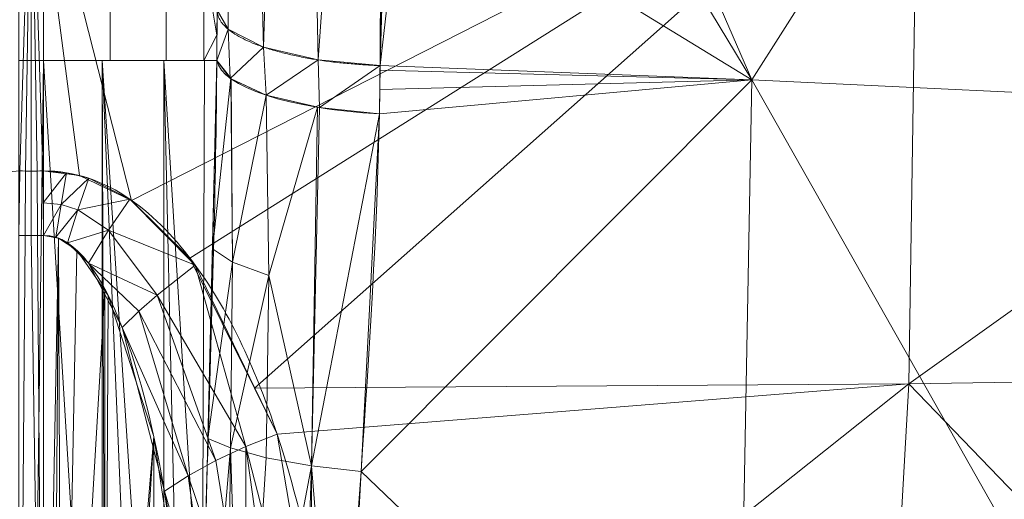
# Model space of a CAD drawing. Header units: millimetres. Extents: x -72 to 72, y -145 to 145.
# Tile 43 of 256: x 0 to 16, y -113 to -105. Entities that reach past the tile are written whole.
import ezdxf

# ---------------------------------------------------------------- set-up
doc = ezdxf.new("R2010")
doc.units = ezdxf.units.MM
doc.layers.add('1', color=7, linetype='CONTINUOUS')

msp = doc.modelspace()

# ---------------------------------------------------------------- linework, layer by layer
at = {"layer": '1', "color": 163, "linetype": 'Continuous', "lineweight": 13}
for p, q in [((0.2, -105.624, -42.334), (-0.2, -105.624, -42.334)), ((0.2, -121.175, -42.334), (0.2, -105.624, -42.334)), ((0.2, -108.451, 42.629), (0.2, -121.181, 42.629))]:
    msp.add_line(p, q, dxfattribs=at)
at = {"layer": '1', "color": 163, "linetype": 'Continuous', "lineweight": 13, "extrusion": (-1, 0, 0)}
msp.add_arc((105.624, -48.334, -0.2), 6, 90, 102.5, dxfattribs=at)
at = {"layer": '1', "color": 163, "linetype": 'Continuous', "lineweight": 13, "extrusion": (0, -1, 0)}
msp.add_arc((0.2, -39.534, 105.624), 2.8, 270, 357.1462, dxfattribs=at)
at = {"layer": '1', "color": 163, "linetype": 'Continuous', "lineweight": 13, "extrusion": (0.014498, 0.956665, 0.290831)}
msp.add_arc((-7.593, -7.412, -112.542), 3, 2.9829, 83.1485, dxfattribs=at)
at = {"layer": '1', "color": 163, "linetype": 'Continuous', "lineweight": 13, "extrusion": (-0.999922, -0.012515, 7.11499e-15)}
msp.add_arc((108.445, 45.629, 1.157), 3, 249.6653, 270, dxfattribs=at)
at = {"layer": '1', "color": 163, "linetype": 'Continuous', "lineweight": 13}
for points, knots in [([(0, -41.166, 64.774), (0, -41.337, 64.758), (0, -41.507, 64.742), (0, -42.176, 64.677), (0, -42.673, 64.623), (0, -43.662, 64.507), (0, -44.155, 64.444), (0, -45.136, 64.311), (0, -45.624, 64.24), (0, -46.597, 64.091), (0, -47.082, 64.013), (0, -48.529, 63.766), (0, -49.487, 63.587), (0, -51.388, 63.205), (0, -52.331, 63.001), (0, -54.205, 62.571), (0, -55.135, 62.345), (0, -57.906, 61.638), (0, -59.729, 61.127), (0, -63.334, 60.048), (0, -65.115, 59.478), (0, -68.643, 58.293), (0, -70.388, 57.678), (0, -75.581, 55.781), (0, -78.984, 54.447), (0, -85.703, 51.722), (0, -89.02, 50.329), (0, -93.95, 48.255), (0, -95.585, 47.566), (0, -98.841, 46.209), (0, -100.462, 45.54), (0, -103.688, 44.239), (0, -105.29, 43.609), (0, -107.059, 42.947), (0, -107.235, 42.881), (0, -107.41, 42.816)], [0, 0, 0, 0, 0.006724, 0.006724, 0.026416, 0.026416, 0.046108, 0.046108, 0.065799, 0.065799, 0.085491, 0.085491, 0.124874, 0.124874, 0.164258, 0.164258, 0.203641, 0.203641, 0.282408, 0.282408, 0.361175, 0.361175, 0.439942, 0.439942, 0.597475, 0.597475, 0.755009, 0.755009, 0.833776, 0.833776, 0.912543, 0.912543, 0.991309, 0.991309, 1, 1, 1, 1]), ([(9.543, -73.709, -20.35), (9.518, -75, -21.12), (9.436, -76.293, -21.894), (9.193, -78.879, -23.438), (9.031, -80.173, -24.209), (8.655, -82.768, -25.737), (8.441, -84.068, -26.495), (7.988, -86.684, -27.989), (7.751, -87.997, -28.725), (7.274, -90.64, -30.161), (7.038, -91.974, -30.864), (6.595, -94.655, -32.216), (6.388, -96.005, -32.868), (6.036, -98.73, -34.105), (5.889, -100.103, -34.691), (5.737, -102.188, -35.508), (5.698, -102.886, -35.77), (5.658, -103.94, -36.145), (5.648, -104.292, -36.267), (5.639, -104.822, -36.445), (5.636, -104.999, -36.503), (5.633, -105.354, -36.619), (5.633, -105.532, -36.676), (5.632, -105.709, -36.732)], [0, 0, 0, 0, 0.125, 0.125, 0.25, 0.25, 0.375, 0.375, 0.5, 0.5, 0.625, 0.625, 0.75, 0.75, 0.875, 0.875, 0.9375, 0.9375, 0.96875, 0.96875, 0.984375, 0.984375, 1, 1, 1, 1]), ([(5.067, -118.086, 39.37), (4.994, -116.884, 39.569), (4.875, -115.786, 39.846), (4.525, -113.661, 40.455), (4.294, -112.638, 40.793), (3.647, -110.672, 41.492), (3.234, -109.731, 41.856), (2.062, -108.126, 42.503), (1.234, -107.395, 42.817), (0.187, -107.409, 42.816)], [0, 0, 0, 0, 0.25, 0.25, 0.5, 0.5, 0.75, 0.75, 1, 1, 1, 1]), ([(0.2, -108.451, 42.629), (0.739, -108.437, 42.629), (1.166, -109.153, 42.479), (1.771, -110.716, 42.171), (1.985, -111.631, 41.999), (2.322, -113.52, 41.671), (2.443, -114.499, 41.514), (2.627, -116.489, 41.236), (2.691, -117.504, 41.112), (2.731, -118.55, 41.027)], [0, 0, 0, 0, 0.25, 0.25, 0.5, 0.5, 0.75, 0.75, 1, 1, 1, 1])]:
    msp.add_open_spline(points, degree=3, knots=knots, dxfattribs=at)
for points in [[(2.997, -105.624, -39.673), (2.999, -105.349, -39.634), (3, -105.078, -39.6), (3, -104.813, -39.571)], [(2.704, -117.964, -40.787), (2.715, -116.931, -40.765), (2.758, -114.866, -40.679), (2.855, -111.776, -40.438), (2.95, -108.695, -40.101), (2.989, -106.647, -39.823), (2.997, -105.624, -39.673)], [(5.632, -105.709, -36.732), (5.631, -105.967, -36.814), (5.627, -106.226, -36.894), (5.622, -106.485, -36.973)], [(5.622, -106.485, -36.973), (5.547, -110.325, -38.142), (5.109, -114.173, -38.984), (5.012, -118.086, -39.156)], [(-0.187, -107.409, 42.816), (-0.125, -107.41, 42.816), (-0.062, -107.41, 42.816), (0, -107.41, 42.816)], [(0.187, -107.409, 42.816), (0.125, -107.41, 42.816), (0.062, -107.41, 42.816), (0, -107.41, 42.816)], [(0, -107.41, 42.816), (0, -107.741, 42.693), (0, -108.1, 42.629), (0, -108.453, 42.629)], [(0, -108.453, 42.629), (-0.067, -108.453, 42.629), (-0.133, -108.452, 42.629), (-0.2, -108.451, 42.629)], [(0, -108.453, 42.629), (0.067, -108.453, 42.629), (0.133, -108.452, 42.629), (0.2, -108.451, 42.629)]]:
    msp.add_open_spline(points, degree=3, dxfattribs=at)
msp.add_rational_spline([(3, -104.813, -39.571), (3, -105.612, -37.042), (5.632, -105.709, -36.732)], [1, 0.749205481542, 1], degree=2, dxfattribs=at)
for points in [[(3.311, -87.775, -32.425), (3.182, -105.123, -38.591), (3, -104.813, -39.571)], [(3.752, -105.411, -37.677), (3.182, -105.123, -38.591), (3.311, -87.775, -32.425)], [(3.311, -87.775, -32.425), (4.289, -88.533, -30.961), (3.752, -105.411, -37.677)], [(4.634, -105.617, -37.024), (3.752, -105.411, -37.677), (4.289, -88.533, -30.961)], [(4.289, -88.533, -30.961), (5.8, -89.074, -29.915), (4.634, -105.617, -37.024)], [(5.632, -105.709, -36.732), (4.634, -105.617, -37.024), (5.8, -89.074, -29.915)], [(5.8, -89.074, -29.915), (7.512, -89.319, -29.443), (5.632, -105.709, -36.732)], [(6.255, -97.041, -33.337), (6.67, -94.489, -32.05), (11.637, -105.939, -35.599)], [(11.637, -105.939, -35.599), (6.67, -94.489, -32.05), (18.644, -94.936, -29.151)], [(18.644, -94.936, -29.151), (18.661, -106.272, -33.122), (11.637, -105.939, -35.599)], [(5.732, -102.328, -35.558), (6.255, -97.041, -33.337), (11.637, -105.939, -35.599)], [(27.731, -101.169, 35.372), (14.318, -101.42, 42.742), (14.173, -110.843, 39.094)], [(14.173, -110.843, 39.094), (27.25, -110.641, 31.453), (27.731, -101.169, 35.372)], [(0, -101.518, 45.157), (-14.318, -101.42, 42.742), (-1.539, -107.821, 42.636)], [(1.62, -107.883, 42.611), (14.318, -101.42, 42.742), (0, -101.518, 45.158)], [(14.318, -101.42, 42.742), (1.62, -107.883, 42.611), (2.563, -108.815, 42.225)], [(14.318, -101.42, 42.742), (2.563, -108.815, 42.225), (3.603, -110.914, 41.425)], [(3.603, -110.914, 41.425), (14.173, -110.843, 39.094), (14.318, -101.42, 42.742)], [(-1.539, -107.821, 42.636), (-0.623, -107.445, 42.798), (0, -101.518, 45.157)], [(0, -101.518, 45.157), (-0.623, -107.445, 42.798), (-0.187, -107.409, 42.816)], [(0, -101.518, 45.157), (-0.187, -107.409, 42.816), (-0.093, -107.41, 42.816)], [(-0.093, -107.41, 42.816), (0, -107.41, 42.816), (0, -101.518, 45.157)], [(0, -101.518, 45.158), (0.777, -107.481, 42.783), (1.62, -107.883, 42.611)], [(0, -101.518, 45.158), (0, -107.41, 42.816), (0.093, -107.41, 42.816)], [(0.093, -107.41, 42.816), (0.187, -107.409, 42.816), (0, -101.518, 45.158)], [(0.187, -107.409, 42.816), (0.777, -107.481, 42.783), (0, -101.518, 45.158)], [(11.637, -105.939, -35.599), (5.632, -105.709, -36.732), (5.732, -102.328, -35.558)], [(2.18, -105.624, -41.514), (2.18, -104.148, -41.676), (2.787, -103.952, -40.789), (2.787, -105.624, -40.606)], [(2.787, -103.952, -40.789), (3, -104.813, -39.571), (2.999, -105.215, -39.618)], [(2.999, -105.215, -39.618), (2.787, -105.624, -40.606), (2.787, -103.952, -40.789)], [(0.2, -105.624, -42.334), (0.2, -104.326, -42.476), (1.272, -104.28, -42.268), (1.272, -105.624, -42.121)], [(1.272, -105.624, -42.121), (1.272, -104.28, -42.268), (2.18, -104.148, -41.676), (2.18, -105.624, -41.514)], [(-0.2, -104.326, -42.476), (0.2, -104.326, -42.476), (0.2, -105.624, -42.334), (-0.2, -105.624, -42.334)], [(2.997, -105.624, -39.673), (3, -104.813, -39.571), (3.182, -105.123, -38.591)], [(2.999, -105.215, -39.618), (2.997, -105.624, -39.673), (2.787, -105.624, -40.606)], [(3.182, -105.123, -38.591), (3.214, -105.915, -38.729), (2.997, -105.624, -39.673)], [(3.214, -105.915, -38.729), (3.182, -105.123, -38.591), (3.752, -105.411, -37.677)], [(3.752, -105.411, -37.677), (3.792, -106.187, -37.863), (3.214, -105.915, -38.729)], [(3.792, -106.187, -37.863), (3.752, -105.411, -37.677), (4.634, -105.617, -37.024)], [(0, -121.175, -42.334), (-0.2, -121.175, -42.334), (-0.2, -105.624, -42.334), (0.2, -105.624, -42.334)], [(0.2, -105.624, -42.334), (0.2, -121.175, -42.334), (0, -121.175, -42.334)], [(0.2, -105.624, -42.334), (1.145, -105.624, -42.17), (1.143, -121.143, -42.159)], [(1.143, -121.143, -42.159), (0.2, -121.175, -42.334), (0.2, -105.624, -42.334)], [(1.206, -121.141, -42.147), (1.143, -121.143, -42.159), (1.145, -105.624, -42.17)], [(1.145, -105.624, -42.17), (2.139, -105.624, -41.554), (2.138, -120.695, -41.553)], [(2.138, -120.695, -41.553), (1.793, -120.981, -41.837), (1.145, -105.624, -42.17)], [(1.793, -120.981, -41.837), (1.206, -121.141, -42.147), (1.145, -105.624, -42.17)], [(2.454, -119.33, -41.195), (2.138, -120.695, -41.553), (2.139, -105.624, -41.554)], [(2.454, -119.33, -41.195), (2.139, -105.624, -41.554), (2.76, -115.609, -40.575)], [(2.139, -105.624, -41.554), (2.795, -105.624, -40.585), (2.76, -115.609, -40.575)], [(2.76, -115.609, -40.575), (2.795, -105.624, -40.585), (2.997, -105.624, -39.673)], [(2.924, -108.664, -39.948), (2.997, -105.624, -39.673), (3.22, -105.914, -38.731)], [(4.634, -105.617, -37.024), (4.654, -106.387, -37.249), (3.792, -106.187, -37.863)], [(4.654, -106.387, -37.249), (4.634, -105.617, -37.024), (5.632, -105.709, -36.732)], [(5.632, -105.709, -36.732), (5.622, -106.485, -36.973), (4.654, -106.387, -37.249)], [(11.637, -105.939, -35.599), (5.631, -105.785, -36.756), (5.632, -105.709, -36.732)], [(5.628, -106.097, -36.854), (5.631, -105.785, -36.756), (11.637, -105.939, -35.599)], [(3.22, -105.914, -38.731), (3.251, -108.88, -39.254), (2.924, -108.664, -39.948)], [(3.251, -108.88, -39.254), (3.22, -105.914, -38.731), (3.227, -105.924, -38.7)], [(3.251, -108.88, -39.254), (3.227, -105.924, -38.7), (3.792, -106.187, -37.863)], [(11.637, -105.939, -35.599), (11.411, -118.086, -36.975), (5.325, -112.258, -38.438)], [(5.325, -112.258, -38.438), (5.622, -106.485, -36.973), (11.637, -105.939, -35.599)], [(11.637, -105.939, -35.599), (5.622, -106.485, -36.973), (5.628, -106.097, -36.854)], [(18.514, -118.086, -34.554), (11.411, -118.086, -36.975), (11.637, -105.939, -35.599)], [(11.637, -105.939, -35.599), (18.661, -106.272, -33.122), (18.514, -118.086, -34.554)], [(3.792, -106.187, -37.863), (3.836, -109.096, -38.525), (3.251, -108.88, -39.254)], [(3.836, -109.096, -38.525), (3.792, -106.187, -37.863), (4.624, -106.382, -37.263)], [(3.836, -109.096, -38.525), (4.624, -106.382, -37.263), (4.527, -112.169, -38.639)], [(4.624, -106.382, -37.263), (4.655, -106.385, -37.254), (4.527, -112.169, -38.639)], [(4.527, -112.169, -38.639), (4.655, -106.385, -37.254), (5.622, -106.485, -36.973)], [(5.622, -106.485, -36.973), (5.325, -112.258, -38.438), (4.527, -112.169, -38.639)], [(-0.093, -107.41, 42.816), (-0.187, -107.409, 42.816), (-0.2, -108.451, 42.629), (-0.1, -108.452, 42.629)], [(-0.1, -108.452, 42.629), (0, -108.453, 42.629), (0, -107.41, 42.816), (-0.093, -107.41, 42.816)], [(0.093, -107.41, 42.816), (0, -107.41, 42.816), (0, -108.453, 42.629), (0.1, -108.452, 42.629)], [(0.1, -108.452, 42.629), (0.2, -108.451, 42.629), (0.187, -107.409, 42.816), (0.093, -107.41, 42.816)], [(0.569, -107.437, 42.802), (0.187, -107.409, 42.816), (0.193, -107.922, 42.676)], [(0.193, -107.922, 42.676), (0.481, -107.95, 42.665), (0.569, -107.437, 42.802)], [(0.931, -107.527, 42.762), (0.569, -107.437, 42.802), (0.481, -107.95, 42.665)], [(0.481, -107.95, 42.665), (0.753, -108.038, 42.632), (0.931, -107.527, 42.762)], [(1.59, -107.862, 42.619), (0.931, -107.527, 42.762), (0.753, -108.038, 42.632)], [(0.481, -107.95, 42.665), (0.193, -107.922, 42.676), (0.2, -108.451, 42.629)], [(0.2, -108.451, 42.629), (0.397, -108.479, 42.622), (0.481, -107.95, 42.665)], [(0.753, -108.038, 42.632), (0.481, -107.95, 42.665), (0.397, -108.479, 42.622)], [(0.753, -108.038, 42.632), (1.246, -108.367, 42.515), (1.59, -107.862, 42.619)], [(2.648, -108.928, 42.179), (1.59, -107.862, 42.619), (1.246, -108.367, 42.515)], [(0.397, -108.479, 42.622), (0.583, -108.567, 42.603), (0.753, -108.038, 42.632)], [(1.246, -108.367, 42.515), (0.753, -108.038, 42.632), (0.583, -108.567, 42.603)], [(0.583, -108.567, 42.603), (0.923, -108.895, 42.535), (1.246, -108.367, 42.515)], [(2.031, -109.414, 42.155), (1.246, -108.367, 42.515), (0.923, -108.895, 42.535)], [(1.246, -108.367, 42.515), (2.031, -109.414, 42.155), (2.648, -108.928, 42.179)], [(-0.1, -108.452, 42.629), (-0.2, -108.451, 42.629), (-0.2, -121.181, 42.629)], [(-0.2, -121.181, 42.629), (0.2, -121.181, 42.629), (0, -108.453, 42.629), (-0.1, -108.452, 42.629)], [(0.1, -108.452, 42.629), (0, -108.453, 42.629), (0.2, -121.181, 42.629)], [(0.2, -121.181, 42.629), (0.2, -108.451, 42.629), (0.1, -108.452, 42.629)], [(0.44, -108.494, 42.619), (0.2, -108.451, 42.629), (0.2, -121.181, 42.629)], [(0.2, -121.181, 42.629), (0.347, -121.181, 42.625), (0.44, -108.494, 42.619)], [(0.44, -108.494, 42.619), (0.347, -121.181, 42.625), (0.494, -121.181, 42.614)], [(0.738, -108.689, 42.578), (0.44, -108.494, 42.619), (0.494, -121.181, 42.614)], [(1.188, -109.339, 42.444), (0.738, -108.689, 42.578), (0.494, -121.181, 42.614)], [(2.852, -111.729, -40.224), (2.924, -108.664, -39.948), (3.251, -108.88, -39.254)], [(0.923, -108.895, 42.535), (1.469, -109.935, 42.325), (1.739, -109.673, 42.216)], [(0.923, -108.895, 42.535), (1.739, -109.673, 42.216), (2.031, -109.414, 42.155)], [(3.251, -108.88, -39.254), (3.216, -111.879, -39.69), (2.852, -111.729, -40.224)], [(3.216, -111.879, -39.69), (3.251, -108.88, -39.254), (3.836, -109.096, -38.525)], [(3.465, -111.855, 41.179), (2.648, -108.928, 42.179), (2.031, -109.414, 42.155)], [(3.465, -111.855, 41.179), (3.971, -111.655, 41.143), (2.648, -108.928, 42.179)], [(3.836, -109.096, -38.525), (3.792, -112.038, -39.07), (3.216, -111.879, -39.69)], [(4.527, -112.169, -38.639), (3.792, -112.038, -39.07), (3.836, -109.096, -38.525)], [(0.494, -121.181, 42.614), (1.182, -121.155, 42.423), (1.188, -109.339, 42.444)], [(1.242, -109.417, 42.428), (1.188, -109.339, 42.444), (1.182, -121.155, 42.423)], [(1.182, -121.155, 42.423), (1.98, -111.696, 41.992), (1.242, -109.417, 42.428)], [(2.978, -112.083, 41.311), (2.031, -109.414, 42.155), (1.739, -109.673, 42.216)], [(2.031, -109.414, 42.155), (2.978, -112.083, 41.311), (3.465, -111.855, 41.179)], [(2.533, -112.327, 41.534), (1.739, -109.673, 42.216), (1.469, -109.935, 42.325)], [(1.739, -109.673, 42.216), (2.533, -112.327, 41.534), (2.978, -112.083, 41.311)], [(1.469, -109.935, 42.325), (2.153, -112.576, 41.835), (2.533, -112.327, 41.534)], [(21.161, -118.086, 33.632), (27.25, -110.641, 31.453), (14.173, -110.843, 39.094)], [(14.173, -110.843, 39.094), (3.603, -110.914, 41.425), (3.971, -111.655, 41.143)], [(14.173, -110.843, 39.094), (3.971, -111.655, 41.143), (5.067, -118.086, 39.37)], [(5.067, -118.086, 39.37), (13.765, -118.086, 36.269), (14.173, -110.843, 39.094)], [(14.173, -110.843, 39.094), (13.765, -118.086, 36.269), (21.161, -118.086, 33.632)], [(1.98, -111.696, 41.992), (1.182, -121.155, 42.423), (1.38, -121.147, 42.368)], [(1.98, -111.696, 41.992), (1.38, -121.147, 42.368), (1.999, -120.971, 41.974)], [(2.149, -112.839, 41.805), (1.98, -111.696, 41.992), (1.999, -120.971, 41.974)], [(2.704, -117.964, -40.787), (2.852, -111.729, -40.224), (3.216, -111.879, -39.69)], [(5.067, -118.086, 39.37), (3.971, -111.655, 41.143), (3.465, -111.855, 41.179)], [(3.216, -111.879, -39.69), (3.146, -117.999, -40.218), (2.704, -117.964, -40.787)], [(3.465, -111.855, 41.179), (2.978, -112.083, 41.311), (3.461, -115.066, 40.513)], [(3.419, -118.02, -39.866), (3.146, -117.999, -40.218), (3.216, -111.879, -39.69)], [(3.216, -111.879, -39.69), (3.792, -112.038, -39.07), (3.419, -118.02, -39.866)], [(3.461, -115.066, 40.513), (4.349, -118.172, 39.542), (3.465, -111.855, 41.179)], [(3.465, -111.855, 41.179), (4.349, -118.172, 39.542), (5.067, -118.086, 39.37)], [(3.461, -115.066, 40.513), (2.978, -112.083, 41.311), (2.533, -112.327, 41.534)], [(3.419, -118.02, -39.866), (3.792, -112.038, -39.07), (4.527, -112.169, -38.639)], [(4.527, -112.169, -38.639), (4.328, -118.062, -39.364), (3.419, -118.02, -39.866)], [(4.513, -118.07, -39.262), (4.328, -118.062, -39.364), (4.527, -112.169, -38.639)], [(5.012, -118.086, -39.156), (4.513, -118.07, -39.262), (4.527, -112.169, -38.639)], [(4.527, -112.169, -38.639), (5.325, -112.258, -38.438), (5.012, -118.086, -39.156)], [(2.94, -115.277, 40.896), (2.533, -112.327, 41.534), (2.153, -112.576, 41.835)], [(2.533, -112.327, 41.534), (2.94, -115.277, 40.896), (3.461, -115.066, 40.513)], [(11.411, -118.086, -36.975), (5.012, -118.086, -39.156), (5.325, -112.258, -38.438)], [(2.153, -112.576, 41.835), (2.535, -115.494, 41.375), (2.94, -115.277, 40.896)]]:
    msp.add_3dface(points, dxfattribs=at)

doc.saveas('drawing.dxf')
